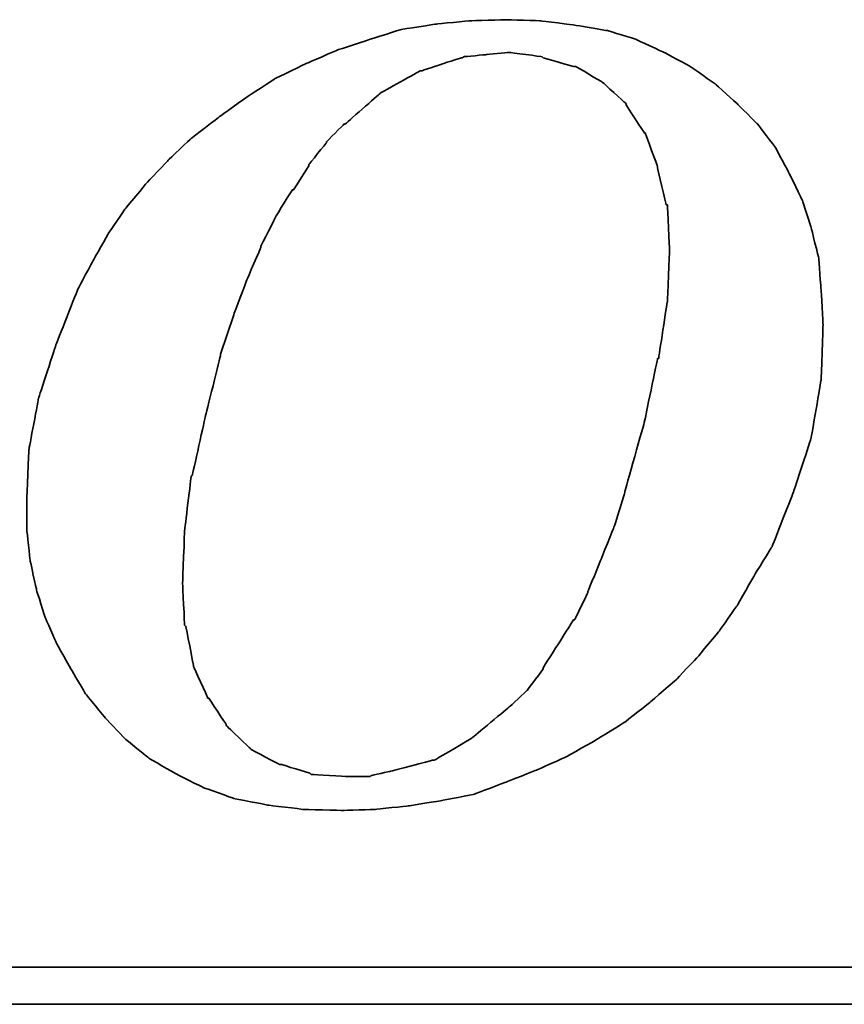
# Model space of a CAD drawing. Header units: millimetres. Extents: x 682 to 919, y 77 to 152.
# Tile 44 of 52: x 861.12 to 862.75, y 97.05 to 99. Entities that reach past the tile are written whole.
import ezdxf

# ---------------------------------------------------------------- set-up
doc = ezdxf.new("R2010")
doc.units = ezdxf.units.MM
doc.header["$LTSCALE"] = 0.1
doc.layers.add('DIM', color=4, linetype='CONTINUOUS')
doc.layers.add('layer 1', color=7, linetype='CONTINUOUS')

# ---------------------------------------------------------------- blocks, each defined once
blk = doc.blocks.new('TBI MOTION logo(完整正式版)')
at = {"layer": 'layer 1', "color": 22, "lineweight": 35}
for points, knots in [([(35.79625, -6.98375), (35.79625, -6.98375), (36.23125, -7.43875), (36.23125, -7.43875), (36.23125, -7.43875), (36.23125, -7.43875), (36.75625, -7.87125), (36.75625, -7.87125), (36.75625, -7.87125), (36.75625, -7.87125), (37.33125, -8.20375), (37.33125, -8.20375), (37.33125, -8.20375), (37.33125, -8.20375), (37.95625, -8.51875), (37.95625, -8.51875), (37.95625, -8.51875), (37.95625, -8.51875), (38.62625, -8.75875), (38.62625, -8.75875), (38.62625, -8.75875), (38.62625, -8.75875), (39.37125, -8.90375), (39.37125, -8.90375), (39.37125, -8.90375), (39.37125, -8.90375), (40.14125, -8.99875), (40.14125, -8.99875), (40.14125, -8.99875), (40.14125, -8.99875), (41.02625, -9.02375), (41.02625, -9.02375), (41.02625, -9.02375), (41.02625, -9.02375), (41.74625, -8.99875), (41.74625, -8.99875), (41.74625, -8.99875), (41.74625, -8.99875), (42.46625, -8.92375), (42.46625, -8.92375), (42.46625, -8.92375), (42.46625, -8.92375), (43.21125, -8.80625), (43.21125, -8.80625), (43.21125, -8.80625), (43.21125, -8.80625), (43.93125, -8.66375), (43.93125, -8.66375), (43.93125, -8.66375), (43.93125, -8.66375), (44.62625, -8.39875), (44.62625, -8.39875), (44.62625, -8.39875), (44.62625, -8.39875), (45.29625, -8.13375), (45.29625, -8.13375), (45.29625, -8.13375), (45.29625, -8.13375), (45.94625, -7.84375), (45.94625, -7.84375), (45.94625, -7.84375), (45.94625, -7.84375), (46.61625, -7.46375), (46.61625, -7.46375), (46.61625, -7.46375), (46.61625, -7.46375), (47.24125, -7.07875), (47.24125, -7.07875), (47.24125, -7.07875), (47.24125, -7.07875), (47.81625, -6.62375), (47.81625, -6.62375), (47.81625, -6.62375), (47.81625, -6.62375), (48.36875, -6.14375), (48.36875, -6.14375), (48.36875, -6.14375), (48.36875, -6.14375), (48.84625, -5.64125), (48.84625, -5.64125), (48.84625, -5.64125), (48.84625, -5.64125), (49.32625, -5.06375), (49.32625, -5.06375), (49.32625, -5.06375), (49.32625, -5.06375), (49.71125, -4.51374), (49.71125, -4.51374), (49.71125, -4.51374), (49.71125, -4.51374), (50.09625, -3.83874), (50.09625, -3.83874), (50.09625, -3.83874), (50.09625, -3.83874), (50.48125, -3.21374), (50.48125, -3.21374), (50.48125, -3.21374), (50.48125, -3.21374), (50.96125, -1.99125), (50.96125, -1.99125), (50.96125, -1.99125), (50.96125, -1.99125), (51.34375, -0.81875), (51.34375, -0.81875), (51.34375, -0.81875), (51.34375, -0.81875), (51.56125, 0.45624), (51.56125, 0.45624), (51.56125, 0.45624), (51.56125, 0.45624), (51.60625, 1.67624), (51.60625, 1.67624), (51.60625, 1.67624), (51.60625, 1.67624), (51.56125, 2.44625), (51.56125, 2.44625), (51.56125, 2.44625), (51.56125, 2.44625), (51.51125, 3.14125), (51.51125, 3.14125), (51.51125, 3.14125), (51.51125, 3.14125), (51.34375, 3.81125), (51.34375, 3.81125), (51.34375, 3.81125), (51.34375, 3.81125), (51.15125, 4.41125), (51.15125, 4.41125), (51.15125, 4.41125), (51.15125, 4.41125), (50.86125, 5.01125), (50.86125, 5.01125), (50.86125, 5.01125), (50.86125, 5.01125), (50.55125, 5.58875), (50.55125, 5.58875), (50.55125, 5.58875), (50.55125, 5.58875), (50.16625, 6.09125), (50.16625, 6.09125), (50.16625, 6.09125), (50.16625, 6.09125), (49.71125, 6.54875), (49.71125, 6.54875), (49.71125, 6.54875), (49.71125, 6.54875), (49.23125, 6.98125), (49.23125, 6.98125), (49.23125, 6.98125), (49.23125, 6.98125), (48.67875, 7.36625), (48.67875, 7.36625), (48.67875, 7.36625), (48.67875, 7.36625), (48.10375, 7.67625), (48.10375, 7.67625), (48.10375, 7.67625), (48.10375, 7.67625), (47.48125, 7.96375), (47.48125, 7.96375), (47.48125, 7.96375), (47.48125, 7.96375), (46.85625, 8.15625), (46.85625, 8.15625), (46.85625, 8.15625), (46.85625, 8.15625), (46.13625, 8.27624), (46.13625, 8.27624), (46.13625, 8.27624), (46.13625, 8.27624), (45.39125, 8.37125), (45.39125, 8.37125), (45.39125, 8.37125), (45.39125, 8.37125), (44.62625, 8.39624), (44.62625, 8.39624), (44.62625, 8.39624), (44.62625, 8.39624), (43.83625, 8.37125), (43.83625, 8.37125), (43.83625, 8.37125), (43.83625, 8.37125), (43.09125, 8.30125), (43.09125, 8.30125), (43.09125, 8.30125), (43.09125, 8.30125), (42.32125, 8.18125), (42.32125, 8.18125), (42.32125, 8.18125), (42.32125, 8.18125), (41.62875, 7.96375), (41.62875, 7.96375), (41.62875, 7.96375), (41.62875, 7.96375), (40.90625, 7.72625), (40.90625, 7.72625), (40.90625, 7.72625), (40.90625, 7.72625), (40.23624, 7.43625), (40.23624, 7.43625), (40.23624, 7.43625), (40.23624, 7.43625), (39.54124, 7.10125), (39.54124, 7.10125), (39.54124, 7.10125), (39.54124, 7.10125), (38.91625, 6.69125), (38.91625, 6.69125), (38.91625, 6.69125), (38.91625, 6.69125), (38.31625, 6.26125), (38.31625, 6.26125), (38.31625, 6.26125), (38.31625, 6.26125), (37.69125, 5.78125), (37.69125, 5.78125), (37.69125, 5.78125), (37.69125, 5.78125), (37.18625, 5.30125), (37.18625, 5.30125), (37.18625, 5.30125), (37.18625, 5.30125), (36.70625, 4.79624), (36.70625, 4.79624), (36.70625, 4.79624), (36.70625, 4.79624), (36.23125, 4.22125), (36.23125, 4.22125), (36.23125, 4.22125), (36.23125, 4.22125), (35.87124, 3.69375), (35.87124, 3.69375), (35.87124, 3.69375), (35.87124, 3.69375), (35.53125, 3.09125), (35.53125, 3.09125), (35.53125, 3.09125), (35.53125, 3.09125), (35.19875, 2.47125), (35.19875, 2.47125), (35.19875, 2.47125), (35.19875, 2.47125), (34.71625, 1.24625), (34.71625, 1.24625), (34.71625, 1.24625), (34.71625, 1.24625), (34.33125, 0.06874), (34.33125, 0.06874), (34.33125, 0.06874), (34.33125, 0.06874), (34.11625, -1.07875), (34.11625, -1.07875), (34.11625, -1.07875), (34.11625, -1.07875), (34.07125, -2.15875), (34.07125, -2.15875), (34.07125, -2.15875), (34.07125, -2.15875), (34.07125, -2.85375), (34.07125, -2.85375), (34.07125, -2.85375), (34.07125, -2.85375), (34.14125, -3.50375), (34.14125, -3.50375), (34.14125, -3.50375), (34.14125, -3.50375), (34.28625, -4.17375), (34.28625, -4.17375), (34.28625, -4.17375), (34.28625, -4.17375), (34.47625, -4.77624), (34.47625, -4.77624), (34.47625, -4.77624), (34.47625, -4.77624), (34.71625, -5.32625), (34.71625, -5.32625), (34.71625, -5.32625), (34.71625, -5.32625), (35.05375, -5.92875), (35.05375, -5.92875), (35.05375, -5.92875), (35.05375, -5.92875), (35.36375, -6.45375), (35.36375, -6.45375), (35.36375, -6.45375), (35.36375, -6.45375), (35.79625, -6.98375), (35.79625, -6.98375)], [0, 0, 0, 0, 0.01388889, 0.01388889, 0.01388889, 0.0138889, 0.02777778, 0.02777778, 0.02777778, 0.02777779, 0.04166667, 0.04166667, 0.04166667, 0.04166668, 0.05555556, 0.05555556, 0.05555556, 0.05555557, 0.06944444, 0.06944444, 0.06944444, 0.06944445, 0.08333333, 0.08333333, 0.08333333, 0.08333334, 0.09722222, 0.09722222, 0.09722222, 0.09722223, 0.11111111, 0.11111111, 0.11111111, 0.11111112, 0.125, 0.125, 0.125, 0.12500001, 0.13888889, 0.13888889, 0.13888889, 0.1388889, 0.15277778, 0.15277778, 0.15277778, 0.15277779, 0.16666667, 0.16666667, 0.16666667, 0.16666668, 0.18055556, 0.18055556, 0.18055556, 0.18055557, 0.19444444, 0.19444444, 0.19444444, 0.19444445, 0.20833333, 0.20833333, 0.20833333, 0.20833334, 0.22222222, 0.22222222, 0.22222222, 0.22222223, 0.23611111, 0.23611111, 0.23611111, 0.23611112, 0.25, 0.25, 0.25, 0.25000001, 0.26388889, 0.26388889, 0.26388889, 0.2638889, 0.27777778, 0.27777778, 0.27777778, 0.27777779, 0.29166667, 0.29166667, 0.29166667, 0.29166668, 0.30555556, 0.30555556, 0.30555556, 0.30555557, 0.31944444, 0.31944444, 0.31944444, 0.31944445, 0.33333333, 0.33333333, 0.33333333, 0.33333334, 0.34722222, 0.34722222, 0.34722222, 0.34722223, 0.36111111, 0.36111111, 0.36111111, 0.36111112, 0.375, 0.375, 0.375, 0.37500001, 0.38888889, 0.38888889, 0.38888889, 0.3888889, 0.40277778, 0.40277778, 0.40277778, 0.40277779, 0.41666667, 0.41666667, 0.41666667, 0.41666668, 0.43055556, 0.43055556, 0.43055556, 0.43055557, 0.44444444, 0.44444444, 0.44444444, 0.44444445, 0.45833333, 0.45833333, 0.45833333, 0.45833334, 0.47222222, 0.47222222, 0.47222222, 0.47222223, 0.48611111, 0.48611111, 0.48611111, 0.48611112, 0.5, 0.5, 0.5, 0.50000001, 0.51388889, 0.51388889, 0.51388889, 0.5138889, 0.52777778, 0.52777778, 0.52777778, 0.52777779, 0.54166667, 0.54166667, 0.54166667, 0.54166668, 0.55555556, 0.55555556, 0.55555556, 0.55555557, 0.56944444, 0.56944444, 0.56944444, 0.56944445, 0.58333333, 0.58333333, 0.58333333, 0.58333334, 0.59722222, 0.59722222, 0.59722222, 0.59722223, 0.61111111, 0.61111111, 0.61111111, 0.61111112, 0.625, 0.625, 0.625, 0.62500001, 0.63888889, 0.63888889, 0.63888889, 0.6388889, 0.65277778, 0.65277778, 0.65277778, 0.65277779, 0.66666667, 0.66666667, 0.66666667, 0.66666668, 0.68055556, 0.68055556, 0.68055556, 0.68055557, 0.69444444, 0.69444444, 0.69444444, 0.69444445, 0.70833333, 0.70833333, 0.70833333, 0.70833334, 0.72222222, 0.72222222, 0.72222222, 0.72222223, 0.73611111, 0.73611111, 0.73611111, 0.73611112, 0.75, 0.75, 0.75, 0.75000001, 0.76388889, 0.76388889, 0.76388889, 0.7638889, 0.77777778, 0.77777778, 0.77777778, 0.77777779, 0.79166667, 0.79166667, 0.79166667, 0.79166668, 0.80555556, 0.80555556, 0.80555556, 0.80555557, 0.81944444, 0.81944444, 0.81944444, 0.81944445, 0.83333333, 0.83333333, 0.83333333, 0.83333334, 0.84722222, 0.84722222, 0.84722222, 0.84722223, 0.86111111, 0.86111111, 0.86111111, 0.86111112, 0.875, 0.875, 0.875, 0.87500001, 0.88888889, 0.88888889, 0.88888889, 0.8888889, 0.90277778, 0.90277778, 0.90277778, 0.90277779, 0.91666667, 0.91666667, 0.91666667, 0.91666668, 0.93055556, 0.93055556, 0.93055556, 0.93055557, 0.94444444, 0.94444444, 0.94444444, 0.94444445, 0.95833333, 0.95833333, 0.95833333, 0.95833334, 0.97222222, 0.97222222, 0.97222222, 0.97222223, 0.98611111, 0.98611111, 0.98611111, 0.98611112, 1, 1, 1, 1]), ([(38.33875, 1.03124), (38.33875, 1.03124), (38.62625, 1.89625), (38.62625, 1.89625), (38.62625, 1.89625), (38.62625, 1.89625), (38.91625, 2.66375), (38.91625, 2.66375), (38.91625, 2.66375), (38.91625, 2.66375), (39.22625, 3.38125), (39.22625, 3.38125), (39.22625, 3.38125), (39.22625, 3.38125), (39.22625, 3.40624), (39.22625, 3.40624), (39.22625, 3.40624), (39.22625, 3.40624), (39.56124, 4.07624), (39.56124, 4.07624), (39.56124, 4.07624), (39.56124, 4.07624), (39.92125, 4.65125), (39.92125, 4.65125), (39.92125, 4.65125), (39.92125, 4.65125), (39.94625, 4.65125), (39.94625, 4.65125), (39.94625, 4.65125), (39.94625, 4.65125), (40.28125, 5.17875), (40.28125, 5.17875), (40.28125, 5.17875), (40.28125, 5.17875), (40.28125, 5.20375), (40.28125, 5.20375), (40.28125, 5.20375), (40.28125, 5.20375), (40.66875, 5.68625), (40.66875, 5.68625), (40.66875, 5.68625), (40.66875, 5.68625), (40.66875, 5.70625), (40.66875, 5.70625), (40.66875, 5.70625), (40.66875, 5.70625), (41.05124, 6.09125), (41.05124, 6.09125), (41.05124, 6.09125), (41.05124, 6.09125), (41.07625, 6.09125), (41.07625, 6.09125), (41.07625, 6.09125), (41.07625, 6.09125), (41.84125, 6.76625), (41.84125, 6.76625), (41.84125, 6.76625), (41.84125, 6.76625), (41.86625, 6.78625), (41.86625, 6.78625), (41.86625, 6.78625), (41.86625, 6.78625), (42.73125, 7.26624), (42.73125, 7.26624), (42.73125, 7.26624), (42.73125, 7.26624), (42.75625, 7.26624), (42.75625, 7.26624), (42.75625, 7.26624), (42.75625, 7.26624), (43.18625, 7.41125), (43.18625, 7.41125), (43.18625, 7.41125), (43.18625, 7.41125), (43.64125, 7.55625), (43.64125, 7.55625), (43.64125, 7.55625), (43.64125, 7.55625), (43.66625, 7.55625), (43.66625, 7.55625), (43.66625, 7.55625), (43.66625, 7.55625), (43.69125, 7.58124), (43.69125, 7.58124), (43.69125, 7.58124), (43.69125, 7.58124), (44.19125, 7.62625), (44.19125, 7.62625), (44.19125, 7.62625), (44.19125, 7.62625), (44.67125, 7.67625), (44.67125, 7.67625), (44.67125, 7.67625), (44.67125, 7.67625), (44.69625, 7.67625), (44.69625, 7.67625), (44.69625, 7.67625), (44.69625, 7.67625), (45.41875, 7.58124), (45.41875, 7.58124), (45.41875, 7.58124), (45.41875, 7.58124), (45.44125, 7.55625), (45.44125, 7.55625), (45.44125, 7.55625), (45.44125, 7.55625), (46.11125, 7.36625), (46.11125, 7.36625), (46.11125, 7.36625), (46.11125, 7.36625), (46.13625, 7.36625), (46.13625, 7.36625), (46.13625, 7.36625), (46.13625, 7.36625), (46.15875, 7.36625), (46.15875, 7.36625), (46.15875, 7.36625), (46.15875, 7.36625), (46.73625, 7.02624), (46.73625, 7.02624), (46.73625, 7.02624), (46.73625, 7.02624), (46.76125, 7.00624), (46.76125, 7.00624), (46.76125, 7.00624), (46.76125, 7.00624), (47.24125, 6.57124), (47.24125, 6.57124), (47.24125, 6.57124), (47.24125, 6.57124), (47.26625, 6.54875), (47.26625, 6.54875), (47.26625, 6.54875), (47.26625, 6.54875), (47.26625, 6.52375), (47.26625, 6.52375), (47.26625, 6.52375), (47.26625, 6.52375), (47.67375, 5.89875), (47.67375, 5.89875), (47.67375, 5.89875), (47.67375, 5.89875), (47.69625, 5.89875), (47.69625, 5.89875), (47.69625, 5.89875), (47.69625, 5.89875), (47.69625, 5.87625), (47.69625, 5.87625), (47.69625, 5.87625), (47.69625, 5.87625), (47.96125, 5.15625), (47.96125, 5.15625), (47.96125, 5.15625), (47.96125, 5.15625), (47.96125, 5.13125), (47.96125, 5.13125), (47.96125, 5.13125), (47.96125, 5.13125), (48.15125, 4.31875), (48.15125, 4.31875), (48.15125, 4.31875), (48.15125, 4.31875), (48.17625, 4.31875), (48.17625, 4.31875), (48.17625, 4.31875), (48.17625, 4.31875), (48.17625, 4.29125), (48.17625, 4.29125), (48.17625, 4.29125), (48.17625, 4.29125), (48.22625, 3.33125), (48.22625, 3.33125), (48.22625, 3.33125), (48.22625, 3.33125), (48.22625, 3.30875), (48.22625, 3.30875), (48.22625, 3.30875), (48.22625, 3.30875), (48.17625, 2.20624), (48.17625, 2.20624), (48.17625, 2.20624), (48.17625, 2.20624), (48.17625, 2.18124), (48.17625, 2.18124), (48.17625, 2.18124), (48.17625, 2.18124), (47.98375, 0.93624), (47.98375, 0.93624), (47.98375, 0.93624), (47.98375, 0.93624), (47.96125, 0.93624), (47.96125, 0.93624), (47.96125, 0.93624), (47.96125, 0.93624), (47.67375, -0.45874), (47.67375, -0.45874), (47.67375, -0.45874), (47.67375, -0.45874), (47.24125, -1.99125), (47.24125, -1.99125), (47.24125, -1.99125), (47.24125, -1.99125), (47.24125, -2.01874), (47.24125, -2.01874), (47.24125, -2.01874), (47.24125, -2.01874), (47.00125, -2.78375), (47.00125, -2.78375), (47.00125, -2.78375), (47.00125, -2.78375), (46.71125, -3.50375), (46.71125, -3.50375), (46.71125, -3.50375), (46.71125, -3.50375), (46.42625, -4.19875), (46.42625, -4.19875), (46.42625, -4.19875), (46.42625, -4.19875), (46.42625, -4.22375), (46.42625, -4.22375), (46.42625, -4.22375), (46.42625, -4.22375), (46.13625, -4.82374), (46.13625, -4.82374), (46.13625, -4.82374), (46.13625, -4.82374), (46.11125, -4.82374), (46.11125, -4.82374), (46.11125, -4.82374), (46.11125, -4.82374), (45.77625, -5.35125), (45.77625, -5.35125), (45.77625, -5.35125), (45.77625, -5.35125), (45.44125, -5.87875), (45.44125, -5.87875), (45.44125, -5.87875), (45.44125, -5.87875), (45.44125, -5.90375), (45.44125, -5.90375), (45.44125, -5.90375), (45.44125, -5.90375), (45.10625, -6.35875), (45.10625, -6.35875), (45.10625, -6.35875), (45.10625, -6.35875), (45.08125, -6.38375), (45.08125, -6.38375), (45.08125, -6.38375), (45.08125, -6.38375), (44.69625, -6.74375), (44.69625, -6.74375), (44.69625, -6.74375), (44.69625, -6.74375), (43.88375, -7.41625), (43.88375, -7.41625), (43.88375, -7.41625), (43.88375, -7.41625), (43.85625, -7.43875), (43.85625, -7.43875), (43.85625, -7.43875), (43.85625, -7.43875), (43.04125, -7.91875), (43.04125, -7.91875), (43.04125, -7.91875), (43.04125, -7.91875), (43.01625, -7.91875), (43.01625, -7.91875), (43.01625, -7.91875), (43.01625, -7.91875), (42.99625, -7.91875), (42.99625, -7.91875), (42.99625, -7.91875), (42.99625, -7.91875), (42.08125, -8.15875), (42.08125, -8.15875), (42.08125, -8.15875), (42.08125, -8.15875), (41.65125, -8.25625), (41.65125, -8.25625), (41.65125, -8.25625), (41.65125, -8.25625), (41.62875, -8.27875), (41.62875, -8.27875), (41.62875, -8.27875), (41.62875, -8.27875), (41.60125, -8.27875), (41.60125, -8.27875), (41.60125, -8.27875), (41.60125, -8.27875), (41.12125, -8.27875), (41.12125, -8.27875), (41.12125, -8.27875), (41.12125, -8.27875), (40.35624, -8.23125), (40.35624, -8.23125), (40.35624, -8.23125), (40.35624, -8.23125), (40.33125, -8.23125), (40.33125, -8.23125), (40.33125, -8.23125), (40.33125, -8.23125), (40.30625, -8.20375), (40.30625, -8.20375), (40.30625, -8.20375), (40.30625, -8.20375), (39.68375, -8.01375), (39.68375, -8.01375), (39.68375, -8.01375), (39.68375, -8.01375), (39.66124, -8.01375), (39.66124, -8.01375), (39.66124, -8.01375), (39.66124, -8.01375), (39.63625, -8.01375), (39.63625, -8.01375), (39.63625, -8.01375), (39.63625, -8.01375), (39.01125, -7.67875), (39.01125, -7.67875), (39.01125, -7.67875), (39.01125, -7.67875), (38.98875, -7.65375), (38.98875, -7.65375), (38.98875, -7.65375), (38.98875, -7.65375), (38.48625, -7.17375), (38.48625, -7.17375), (38.48625, -7.17375), (38.48625, -7.17375), (38.45875, -7.14875), (38.45875, -7.14875), (38.45875, -7.14875), (38.45875, -7.14875), (38.45875, -7.12875), (38.45875, -7.12875), (38.45875, -7.12875), (38.45875, -7.12875), (38.07625, -6.54875), (38.07625, -6.54875), (38.07625, -6.54875), (38.07625, -6.54875), (38.05125, -6.54875), (38.05125, -6.54875), (38.05125, -6.54875), (38.05125, -6.54875), (38.05125, -6.52875), (38.05125, -6.52875), (38.05125, -6.52875), (38.05125, -6.52875), (37.74125, -5.85375), (37.74125, -5.85375), (37.74125, -5.85375), (37.74125, -5.85375), (37.74125, -5.82875), (37.74125, -5.82875), (37.74125, -5.82875), (37.74125, -5.82875), (37.57375, -4.96875), (37.57375, -4.96875), (37.57375, -4.96875), (37.57375, -4.96875), (37.54625, -4.94375), (37.54625, -4.94375), (37.54625, -4.94375), (37.54625, -4.94375), (37.50125, -4.03375), (37.50125, -4.03375), (37.50125, -4.03375), (37.50125, -4.03375), (37.50125, -4.00875), (37.50125, -4.00875), (37.50125, -4.00875), (37.50125, -4.00875), (37.54625, -2.85375), (37.54625, -2.85375), (37.54625, -2.85375), (37.54625, -2.85375), (37.69125, -1.65875), (37.69125, -1.65875), (37.69125, -1.65875), (37.69125, -1.65875), (37.71624, -1.63375), (37.71624, -1.63375), (37.71624, -1.63375), (37.71624, -1.63375), (38.00375, -0.33875), (38.00375, -0.33875), (38.00375, -0.33875), (38.00375, -0.33875), (38.33875, 1.00624), (38.33875, 1.00624), (38.33875, 1.00624), (38.33875, 1.00624), (38.33875, 1.03124), (38.33875, 1.03124)], [0, 0, 0, 0, 0.01010101, 0.01010101, 0.01010101, 0.01010102, 0.02020202, 0.02020202, 0.02020202, 0.02020203, 0.03030303, 0.03030303, 0.03030303, 0.03030304, 0.04040404, 0.04040404, 0.04040404, 0.04040405, 0.05050505, 0.05050505, 0.05050505, 0.05050506, 0.06060606, 0.06060606, 0.06060606, 0.06060607, 0.07070707, 0.07070707, 0.07070707, 0.07070708, 0.08080808, 0.08080808, 0.08080808, 0.08080809, 0.09090909, 0.09090909, 0.09090909, 0.0909091, 0.1010101, 0.1010101, 0.1010101, 0.10101011, 0.11111111, 0.11111111, 0.11111111, 0.11111112, 0.12121212, 0.12121212, 0.12121212, 0.12121213, 0.13131313, 0.13131313, 0.13131313, 0.13131314, 0.14141414, 0.14141414, 0.14141414, 0.14141415, 0.15151515, 0.15151515, 0.15151515, 0.15151516, 0.16161616, 0.16161616, 0.16161616, 0.16161617, 0.17171717, 0.17171717, 0.17171717, 0.17171718, 0.18181818, 0.18181818, 0.18181818, 0.18181819, 0.19191919, 0.19191919, 0.19191919, 0.1919192, 0.2020202, 0.2020202, 0.2020202, 0.20202021, 0.21212121, 0.21212121, 0.21212121, 0.21212122, 0.22222222, 0.22222222, 0.22222222, 0.22222223, 0.23232323, 0.23232323, 0.23232323, 0.23232324, 0.24242424, 0.24242424, 0.24242424, 0.24242425, 0.25252525, 0.25252525, 0.25252525, 0.25252526, 0.26262626, 0.26262626, 0.26262626, 0.26262627, 0.27272727, 0.27272727, 0.27272727, 0.27272728, 0.28282828, 0.28282828, 0.28282828, 0.28282829, 0.29292929, 0.29292929, 0.29292929, 0.2929293, 0.3030303, 0.3030303, 0.3030303, 0.30303031, 0.31313131, 0.31313131, 0.31313131, 0.31313132, 0.32323232, 0.32323232, 0.32323232, 0.32323233, 0.33333333, 0.33333333, 0.33333333, 0.33333334, 0.34343434, 0.34343434, 0.34343434, 0.34343435, 0.35353535, 0.35353535, 0.35353535, 0.35353536, 0.36363636, 0.36363636, 0.36363636, 0.36363637, 0.37373737, 0.37373737, 0.37373737, 0.37373738, 0.38383838, 0.38383838, 0.38383838, 0.38383839, 0.39393939, 0.39393939, 0.39393939, 0.3939394, 0.4040404, 0.4040404, 0.4040404, 0.40404041, 0.41414141, 0.41414141, 0.41414141, 0.41414142, 0.42424242, 0.42424242, 0.42424242, 0.42424243, 0.43434343, 0.43434343, 0.43434343, 0.43434344, 0.44444444, 0.44444444, 0.44444444, 0.44444445, 0.45454545, 0.45454545, 0.45454545, 0.45454546, 0.46464646, 0.46464646, 0.46464646, 0.46464647, 0.47474747, 0.47474747, 0.47474747, 0.47474748, 0.48484848, 0.48484848, 0.48484848, 0.48484849, 0.49494949, 0.49494949, 0.49494949, 0.4949495, 0.50505051, 0.50505051, 0.50505051, 0.50505052, 0.51515152, 0.51515152, 0.51515152, 0.51515153, 0.52525253, 0.52525253, 0.52525253, 0.52525254, 0.53535354, 0.53535354, 0.53535354, 0.53535355, 0.54545455, 0.54545455, 0.54545455, 0.54545456, 0.55555556, 0.55555556, 0.55555556, 0.55555557, 0.56565657, 0.56565657, 0.56565657, 0.56565658, 0.57575758, 0.57575758, 0.57575758, 0.57575759, 0.58585859, 0.58585859, 0.58585859, 0.5858586, 0.5959596, 0.5959596, 0.5959596, 0.59595961, 0.60606061, 0.60606061, 0.60606061, 0.60606062, 0.61616162, 0.61616162, 0.61616162, 0.61616163, 0.62626263, 0.62626263, 0.62626263, 0.62626264, 0.63636364, 0.63636364, 0.63636364, 0.63636365, 0.64646465, 0.64646465, 0.64646465, 0.64646466, 0.65656566, 0.65656566, 0.65656566, 0.65656567, 0.66666667, 0.66666667, 0.66666667, 0.66666668, 0.67676768, 0.67676768, 0.67676768, 0.67676769, 0.68686869, 0.68686869, 0.68686869, 0.6868687, 0.6969697, 0.6969697, 0.6969697, 0.69696971, 0.70707071, 0.70707071, 0.70707071, 0.70707072, 0.71717172, 0.71717172, 0.71717172, 0.71717173, 0.72727273, 0.72727273, 0.72727273, 0.72727274, 0.73737374, 0.73737374, 0.73737374, 0.73737375, 0.74747475, 0.74747475, 0.74747475, 0.74747476, 0.75757576, 0.75757576, 0.75757576, 0.75757577, 0.76767677, 0.76767677, 0.76767677, 0.76767678, 0.77777778, 0.77777778, 0.77777778, 0.77777779, 0.78787879, 0.78787879, 0.78787879, 0.7878788, 0.7979798, 0.7979798, 0.7979798, 0.79797981, 0.80808081, 0.80808081, 0.80808081, 0.80808082, 0.81818182, 0.81818182, 0.81818182, 0.81818183, 0.82828283, 0.82828283, 0.82828283, 0.82828284, 0.83838384, 0.83838384, 0.83838384, 0.83838385, 0.84848485, 0.84848485, 0.84848485, 0.84848486, 0.85858586, 0.85858586, 0.85858586, 0.85858587, 0.86868687, 0.86868687, 0.86868687, 0.86868688, 0.87878788, 0.87878788, 0.87878788, 0.87878789, 0.88888889, 0.88888889, 0.88888889, 0.8888889, 0.8989899, 0.8989899, 0.8989899, 0.89898991, 0.90909091, 0.90909091, 0.90909091, 0.90909092, 0.91919192, 0.91919192, 0.91919192, 0.91919193, 0.92929293, 0.92929293, 0.92929293, 0.92929294, 0.93939394, 0.93939394, 0.93939394, 0.93939395, 0.94949495, 0.94949495, 0.94949495, 0.94949496, 0.95959596, 0.95959596, 0.95959596, 0.95959597, 0.96969697, 0.96969697, 0.96969697, 0.96969698, 0.97979798, 0.97979798, 0.97979798, 0.97979799, 0.98989899, 0.98989899, 0.98989899, 0.989899, 1, 1, 1, 1]), ([(75.90875, -9.47875), (75.90875, -9.47875), (75.90875, -12.28625), (75.90875, -12.28625), (75.90875, -12.28625), (75.90875, -12.28625), (75.90875, -12.47875), (75.90875, -12.47875), (75.90875, -12.47875), (75.90875, -12.47875), (75.71625, -12.47875), (75.71625, -12.47875), (75.71625, -12.47875), (75.71625, -12.47875), (-88.32875, -12.47875), (-88.32875, -12.47875), (-88.32875, -12.47875), (-88.32875, -12.47875), (-88.32875, -13.29375), (-88.32875, -13.29375), (-88.32875, -13.29375), (-88.32875, -13.29375), (82.89125, -13.29375), (82.89125, -13.29375), (82.89125, -13.29375), (82.89125, -13.29375), (75.90875, -9.47875), (75.90875, -9.47875)], [0, 0, 0, 0, 0.14285714, 0.14285714, 0.14285714, 0.14285715, 0.28571429, 0.28571429, 0.28571429, 0.2857143, 0.42857143, 0.42857143, 0.42857143, 0.42857144, 0.57142857, 0.57142857, 0.57142857, 0.57142858, 0.71428571, 0.71428571, 0.71428571, 0.71428572, 0.85714286, 0.85714286, 0.85714286, 0.85714287, 1, 1, 1, 1])]:
    blk.add_open_spline(points, degree=3, knots=knots, dxfattribs=at)

msp = doc.modelspace()

# ---------------------------------------------------------------- block references
at = {"layer": 'DIM', "color": 7, "xscale": 0.090033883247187, "yscale": 0.090033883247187, "zscale": 0.090033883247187}
msp.add_blockref('TBI MOTION logo(完整正式版)', (858.0663, 98.2477), dxfattribs=at)

doc.saveas('drawing.dxf')
